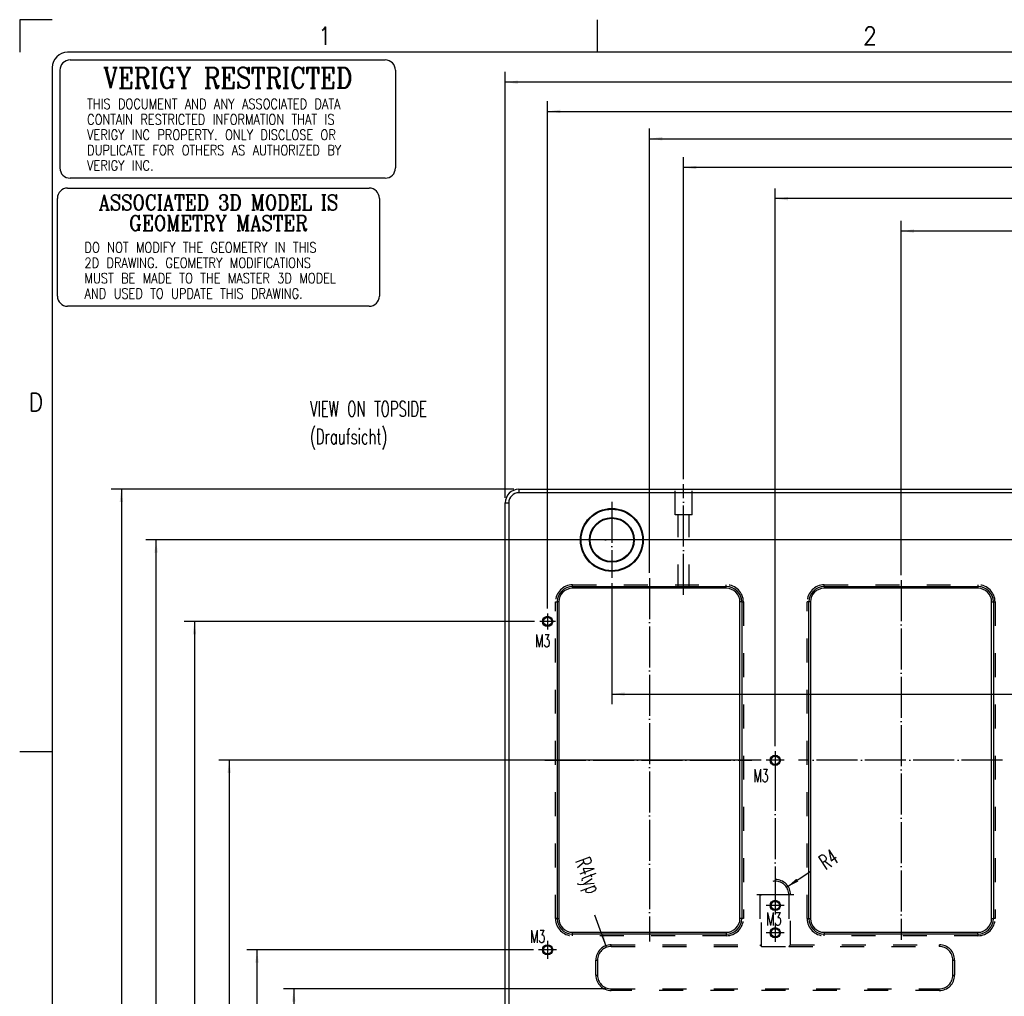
# Model space of a CAD drawing. Header units: inches. Extents: x -429 to 435, y -270 to 288.
# Tile 9 of 20: x -429 to -237, y 98 to 288. Entities that reach past the tile are written whole.
import ezdxf

# ---------------------------------------------------------------- set-up
doc = ezdxf.new("R2010")
doc.units = ezdxf.units.IN
doc.linetypes.add('DASHED', pattern=[15, 7, -8])
doc.linetypes.add('DOT_CENTER', pattern=[14, 12, -1, 0, -1])
doc.layers.add('1', color=7, linetype='Continuous')
doc.styles.add('CONVERTER_12', font='txt.shx', dxfattribs={"width": 0.63})
doc.styles.add('CONVERTER_13', font='txt.shx', dxfattribs={"width": 0.9})
doc.styles.add('CONVERTER_18', font='txt.shx', dxfattribs={"width": 0.81})
doc.styles.add('CONVERTER_20', font='complex.shx', dxfattribs={"width": 0.855})
doc.dimstyles.new('ME10_DIM_58', dxfattribs={"dimtxt": 4.5, "dimasz": 3.75, "dimexe": 3, "dimexo": 1.5, "dimgap": 1.5, "dimtad": 0, "dimdsep": 46, "dimtxsty": 'CONVERTER_12', "dimsah": 1, "dimcen": 0.09, "dimclrd": 3, "dimclre": 3, "dimclrt": 3, "dimadec": 0, "dimazin": 0, "dimtfac": 1, "dimtdec": 4, "dimtix": 1, "dimtmove": 0, "dimatfit": 3, "dimfxl": 1, "dimtolj": 1, "dimtzin": 0, "dimarcsym": 0})
doc.dimstyles.new('ME10_DIM_63', dxfattribs={"dimtxt": 4.5, "dimasz": 3.75, "dimexe": 3, "dimexo": 1.5, "dimgap": 1.5, "dimtad": 0, "dimdsep": 46, "dimtxsty": 'CONVERTER_12', "dimsah": 1, "dimcen": 0.09, "dimclrd": 3, "dimclre": 3, "dimclrt": 3, "dimadec": 0, "dimazin": 0, "dimtfac": 1, "dimtdec": 4, "dimtix": 1, "dimtmove": 0, "dimatfit": 3, "dimfxl": 1, "dimtolj": 1, "dimtzin": 0, "dimarcsym": 0})
doc.dimstyles.new('ME10_DIM_64', dxfattribs={"dimtxt": 4.5, "dimasz": 3.75, "dimexe": 3, "dimexo": 1.5, "dimgap": 1.5, "dimtad": 0, "dimdsep": 46, "dimtxsty": 'CONVERTER_12', "dimsah": 1, "dimcen": 0.09, "dimclrd": 3, "dimclre": 3, "dimclrt": 3, "dimadec": 0, "dimazin": 0, "dimtol": 1, "dimtp": 0.05, "dimtm": 0.05, "dimtfac": 0.7, "dimtdec": 0, "dimtix": 1, "dimtmove": 0, "dimatfit": 3, "dimfxl": 1, "dimtolj": 1, "dimtzin": 0, "dimarcsym": 0})
doc.dimstyles.new('ME10_DIM_65', dxfattribs={"dimtxt": 4.5, "dimasz": 3.75, "dimexe": 3, "dimexo": 1.5, "dimgap": 1.5, "dimtad": 0, "dimdsep": 46, "dimtxsty": 'CONVERTER_12', "dimsah": 1, "dimcen": 0.09, "dimclrd": 3, "dimclre": 3, "dimclrt": 3, "dimadec": 0, "dimazin": 0, "dimtfac": 1, "dimtdec": 4, "dimtix": 1, "dimtmove": 0, "dimatfit": 3, "dimfxl": 1, "dimtolj": 1, "dimtzin": 0, "dimarcsym": 0})
doc.dimstyles.new('ME10_DIM_66', dxfattribs={"dimtxt": 4.5, "dimasz": 3.75, "dimexe": 3, "dimexo": 1.5, "dimgap": 1.5, "dimtad": 0, "dimdsep": 46, "dimtxsty": 'CONVERTER_12', "dimsah": 1, "dimcen": 0.09, "dimclrd": 3, "dimclre": 3, "dimclrt": 3, "dimadec": 0, "dimazin": 0, "dimtfac": 1, "dimtdec": 4, "dimtix": 1, "dimtmove": 0, "dimatfit": 3, "dimfxl": 1, "dimtolj": 1, "dimtzin": 0, "dimarcsym": 0})
doc.dimstyles.new('ME10_DIM_67', dxfattribs={"dimtxt": 4.5, "dimasz": 3.75, "dimexe": 3, "dimexo": 1.5, "dimgap": 1.5, "dimtad": 0, "dimdsep": 46, "dimtxsty": 'CONVERTER_12', "dimsah": 1, "dimcen": 0.09, "dimclrd": 3, "dimclre": 3, "dimclrt": 3, "dimadec": 0, "dimazin": 0, "dimtol": 1, "dimtp": 0.05, "dimtm": 0.05, "dimtfac": 0.7, "dimtdec": 0, "dimtix": 1, "dimtmove": 0, "dimatfit": 3, "dimfxl": 1, "dimtolj": 1, "dimtzin": 0, "dimarcsym": 0})
doc.dimstyles.new('ME10_DIM_68', dxfattribs={"dimtxt": 4.5, "dimasz": 3.75, "dimexe": 3, "dimexo": 1.5, "dimgap": 1.5, "dimtad": 0, "dimdsep": 46, "dimtxsty": 'CONVERTER_12', "dimsah": 1, "dimcen": 0.09, "dimclrd": 3, "dimclre": 3, "dimclrt": 3, "dimadec": 0, "dimazin": 0, "dimtfac": 1, "dimtdec": 4, "dimtix": 1, "dimtmove": 0, "dimatfit": 3, "dimfxl": 1, "dimtolj": 1, "dimtzin": 0, "dimarcsym": 0})
doc.dimstyles.new('ME10_DIM_81', dxfattribs={"dimtxt": 4.5, "dimasz": 3.75, "dimexe": 3, "dimexo": 1.5, "dimgap": 1.5, "dimtad": 0, "dimdsep": 46, "dimtxsty": 'CONVERTER_12', "dimsah": 1, "dimcen": 0.09, "dimclrd": 3, "dimclre": 3, "dimclrt": 3, "dimadec": 0, "dimazin": 0, "dimtfac": 1, "dimtdec": 4, "dimtix": 1, "dimtmove": 0, "dimatfit": 3, "dimfxl": 1, "dimtolj": 1, "dimtzin": 0, "dimarcsym": 0})
doc.dimstyles.new('ME10_DIM_82', dxfattribs={"dimtxt": 4.5, "dimasz": 3.75, "dimexe": 3, "dimexo": 1.5, "dimgap": 1.5, "dimtad": 0, "dimdsep": 46, "dimtxsty": 'CONVERTER_12', "dimsah": 1, "dimcen": 0.09, "dimclrd": 3, "dimclre": 3, "dimclrt": 3, "dimadec": 0, "dimazin": 0, "dimtol": 1, "dimtp": 0.05, "dimtm": 0.05, "dimtfac": 0.7, "dimtdec": 0, "dimtix": 1, "dimtmove": 0, "dimatfit": 3, "dimfxl": 1, "dimtolj": 1, "dimtzin": 0, "dimarcsym": 0})
doc.dimstyles.new('ME10_DIM_83', dxfattribs={"dimtxt": 4.5, "dimasz": 3.75, "dimexe": 3, "dimexo": 1.5, "dimgap": 1.5, "dimtad": 0, "dimdsep": 46, "dimtxsty": 'CONVERTER_12', "dimsah": 1, "dimcen": 0.09, "dimclrd": 3, "dimclre": 3, "dimclrt": 3, "dimadec": 0, "dimazin": 0, "dimtol": 1, "dimtp": 0.05, "dimtm": 0.05, "dimtfac": 0.7, "dimtdec": 0, "dimtix": 1, "dimtmove": 0, "dimatfit": 3, "dimfxl": 1, "dimtolj": 1, "dimtzin": 0, "dimarcsym": 0})
doc.dimstyles.new('ME10_DIM_84', dxfattribs={"dimtxt": 4.5, "dimasz": 3.75, "dimexe": 3, "dimexo": 1.5, "dimgap": 1.5, "dimtad": 0, "dimdsep": 46, "dimtxsty": 'CONVERTER_12', "dimsah": 1, "dimcen": 0.09, "dimclrd": 3, "dimclre": 3, "dimclrt": 3, "dimadec": 0, "dimazin": 0, "dimtol": 1, "dimtp": 0.05, "dimtm": 0.05, "dimtfac": 0.7, "dimtdec": 0, "dimtix": 1, "dimtmove": 0, "dimatfit": 3, "dimfxl": 1, "dimtolj": 1, "dimtzin": 0, "dimarcsym": 0})
doc.dimstyles.new('ME10_DIM_85', dxfattribs={"dimtxt": 4.5, "dimasz": 3.75, "dimexe": 3, "dimexo": 1.5, "dimgap": 1.5, "dimtad": 0, "dimdsep": 46, "dimtxsty": 'CONVERTER_12', "dimsah": 1, "dimcen": 0.09, "dimclrd": 3, "dimclre": 3, "dimclrt": 3, "dimadec": 0, "dimazin": 0, "dimtol": 1, "dimtp": 0.05, "dimtm": 0.05, "dimtfac": 0.7, "dimtdec": 0, "dimtix": 1, "dimtmove": 0, "dimatfit": 3, "dimfxl": 1, "dimtolj": 1, "dimtzin": 0, "dimarcsym": 0})
doc.dimstyles.new('ME10_DIM_86', dxfattribs={"dimtxt": 4.5, "dimasz": 3.75, "dimexe": 3, "dimexo": 1.5, "dimgap": 1.5, "dimtad": 0, "dimdsep": 46, "dimtxsty": 'CONVERTER_12', "dimsah": 1, "dimcen": 0.09, "dimclrd": 3, "dimclre": 3, "dimclrt": 3, "dimadec": 0, "dimazin": 0, "dimtfac": 1, "dimtdec": 4, "dimtix": 1, "dimtmove": 0, "dimatfit": 3, "dimfxl": 1, "dimtolj": 1, "dimtzin": 0, "dimarcsym": 0})

# ---------------------------------------------------------------- blocks, each defined once
blk = doc.blocks.new('E7018-24196_large_stiffener__35', base_point=(-501, -178.3))
at = {"color": 1, "linetype": 'Continuous'}
for p, q in [((-497, 295.3), (-497, 294.3)), ((-501, 291.3), (-500, 291.3)), ((-481.31, 266.32), (-481.31, 266.82)), ((-436.31, 266.32), (-436.31, 266.82)), ((-407.65, 266.82), (-407.65, 266.32)), ((-362.65, 266.82), (-362.65, 266.32)), ((-485.31, 262.32), (-485.81, 262.32)), ((-431.81, 262.32), (-432.31, 262.32)), ((-411.65, 262.32), (-412.15, 262.32)), ((-358.65, 262.32), (-358.15, 262.32)), ((-485.81, 169.64), (-485.31, 169.64)), ((-431.81, 169.64), (-432.31, 169.64)), ((-412.15, 169.64), (-411.65, 169.64)), ((-358.65, 169.64), (-358.15, 169.64)), ((-481.31, 165.14), (-481.31, 165.64)), ((-436.31, 165.64), (-436.31, 165.14)), ((-407.65, 165.64), (-407.65, 165.14)), ((-362.65, 165.14), (-362.65, 165.64))]:
    blk.add_line(p, q, dxfattribs=at)
at = {"color": 7, "linetype": 'Continuous'}
for p, q in [((-497, 295.3), (-451.31, 295.3)), ((95, 294.3), (-497, 294.3)), ((-451.31, 295.3), (-446.31, 295.3)), ((-446.31, 295.3), (-313.99, 295.3)), ((-501, 128.5), (-501, 291.3)), ((-500, 291.3), (-500, 128.5)), ((-481.31, 266.82), (-436.31, 266.82)), ((-450.41, 266.32), (-481.31, 266.32)), ((-447.21, 266.32), (-450.41, 266.32)), ((-436.31, 266.32), (-447.21, 266.32)), ((-407.65, 266.82), (-362.65, 266.82)), ((-362.65, 266.32), (-407.65, 266.32)), ((-485.81, 262.32), (-485.81, 169.64)), ((-485.31, 262.32), (-485.31, 169.64)), ((-432.31, 169.64), (-432.31, 262.32)), ((-431.81, 262.32), (-431.81, 169.64)), ((-412.15, 169.64), (-412.15, 262.32)), ((-411.65, 262.32), (-411.65, 169.64)), ((-358.65, 169.64), (-358.65, 262.32)), ((-358.15, 262.32), (-358.15, 169.64)), ((-481.31, 165.64), (-436.31, 165.64)), ((-436.31, 165.14), (-481.31, 165.14)), ((-407.65, 165.64), (-362.65, 165.64)), ((-362.65, 165.14), (-407.65, 165.14))]:
    blk.add_line(p, q, dxfattribs=at)
at = {"color": 3, "linetype": 'DASHED'}
for p, q in [((-451.31, 287.8), (-451.31, 295.3)), ((-446.31, 287.8), (-446.31, 295.3)), ((-450.41, 287.8), (-451.31, 287.8)), ((-447.21, 287.8), (-450.41, 287.8)), ((-450.41, 266.32), (-450.41, 287.8)), ((-446.31, 287.8), (-447.21, 287.8)), ((-447.21, 266.32), (-447.21, 287.8)), ((-481.31, 266.82), (-481.31, 267.32)), ((-481.31, 267.32), (-436.31, 267.32)), ((-436.31, 266.82), (-436.31, 267.32)), ((-407.65, 266.82), (-407.65, 267.32)), ((-407.65, 267.32), (-362.65, 267.32)), ((-362.65, 267.32), (-362.65, 266.82)), ((-486.31, 169.64), (-486.31, 262.32)), ((-486.31, 262.32), (-485.81, 262.32)), ((-431.81, 262.32), (-431.31, 262.32)), ((-431.31, 262.32), (-431.31, 169.64)), ((-412.15, 262.32), (-412.65, 262.32)), ((-412.65, 169.64), (-412.65, 262.32)), ((-358.15, 262.32), (-357.65, 262.32)), ((-357.65, 262.32), (-357.65, 169.64)), ((-426.48, 176.6), (-425.98, 176.6)), ((-426.48, 176.6), (-426.48, 162)), ((-425.98, 161.5), (-425.98, 176.6)), ((-417.48, 176.6), (-417.98, 176.6)), ((-417.98, 176.6), (-417.98, 161.5)), ((-417.48, 162), (-417.48, 176.6)), ((-485.81, 169.64), (-486.31, 169.64)), ((-431.31, 169.64), (-431.81, 169.64)), ((-412.65, 169.64), (-412.15, 169.64)), ((-357.65, 169.64), (-358.15, 169.64)), ((-481.31, 164.64), (-481.31, 165.14)), ((-436.31, 164.64), (-481.31, 164.64)), ((-436.31, 165.14), (-436.31, 164.64)), ((-407.65, 164.64), (-407.65, 165.14)), ((-362.65, 164.64), (-407.65, 164.64)), ((-362.65, 165.14), (-362.65, 164.64)), ((-469.98, 161.5), (-469.98, 162)), ((-469.98, 162), (-426.48, 162)), ((-469.98, 161.5), (-425.98, 161.5)), ((-426.48, 162), (-425.98, 161.5)), ((-425.98, 161.5), (-417.98, 161.5)), ((-417.48, 162), (-417.98, 161.5)), ((-417.98, 161.5), (-373.98, 161.5)), ((-417.48, 162), (-373.98, 162)), ((-373.98, 162), (-373.98, 161.5)), ((-474.48, 153.1), (-474.48, 157.5)), ((-474.48, 157.5), (-473.98, 157.5)), ((-473.98, 157.5), (-473.98, 153.1)), ((-369.98, 157.5), (-369.48, 157.5)), ((-369.98, 153.1), (-369.98, 157.5)), ((-369.48, 157.5), (-369.48, 153.1)), ((-474.48, 153.1), (-473.98, 153.1)), ((-369.98, 153.1), (-369.48, 153.1)), ((-469.98, 149.1), (-469.98, 148.6)), ((-469.98, 149.1), (-373.98, 149.1)), ((-373.98, 148.6), (-469.98, 148.6)), ((-373.98, 148.6), (-373.98, 149.1))]:
    blk.add_line(p, q, dxfattribs=at)
at = {"color": 7, "linetype": 'Continuous'}
for centre, radius in [((-469.81, 280.47), 9.2), ((-469.81, 280.47), 9), ((-469.81, 280.47), 6.55), ((-469.81, 280.47), 6.35), ((-488.61, 256.62), 1.5), ((-488.61, 256.62), 1.2), ((-421.98, 215.98), 1.5), ((-421.98, 215.98), 1.2), ((-421.98, 173.5), 1.5), ((-421.98, 173.5), 1.2), ((-421.98, 165.5), 1.5), ((-421.98, 165.5), 1.2), ((-488.61, 160.5), 1.5), ((-488.61, 160.5), 1.2)]:
    blk.add_circle(centre, radius, dxfattribs=at)
for centre, radius, start, end in [((-497, 291.3), 4, 90, 180), ((-497, 291.3), 3, 90, 180), ((-481.31, 262.32), 4.5, 90, 180), ((-481.31, 262.32), 4, 90, 180), ((-436.31, 262.32), 4.5, 0, 90), ((-436.31, 262.32), 4, 0, 90), ((-407.65, 262.32), 4.5, 90, 180), ((-407.65, 262.32), 4, 90, 180), ((-362.65, 262.32), 4.5, 0, 90), ((-362.65, 262.32), 4, 0, 90), ((-481.31, 169.64), 4.5, 180, 270), ((-481.31, 169.64), 4, 180, 270), ((-436.31, 169.64), 4.5, 270, 0), ((-436.31, 169.64), 4, 270, 0), ((-407.65, 169.64), 4.5, 180, 270), ((-407.65, 169.64), 4, 180, 270), ((-362.65, 169.64), 4.5, 270, 0), ((-362.65, 169.64), 4, 270, 360)]:
    blk.add_arc(centre, radius, start, end, dxfattribs=at)
at = {"color": 3, "linetype": 'DASHED'}
for centre, radius, start, end in [((-481.31, 262.32), 5, 90, 180), ((-436.31, 262.32), 5, 0, 90), ((-407.65, 262.32), 5, 90, 180), ((-362.65, 262.32), 5, 0, 90), ((-421.98, 176.6), 4.5, 0, 180), ((-421.98, 176.6), 4, 0, 180), ((-481.31, 169.64), 5, 180, 270), ((-436.31, 169.64), 5, 270, 0), ((-407.65, 169.64), 5, 180, 270), ((-362.65, 169.64), 5, 270, 0), ((-469.98, 157.5), 4.5, 90, 180), ((-469.98, 157.5), 4, 90, 180), ((-373.98, 157.5), 4.5, 0, 90), ((-373.98, 157.5), 4, 0, 90), ((-469.98, 153.1), 4.5, 180, 270), ((-469.98, 153.1), 4, 180, 270), ((-373.98, 153.1), 4.5, 270, 0), ((-373.98, 153.1), 4, 270, 0)]:
    blk.add_arc(centre, radius, start, end, dxfattribs=at)
at = {"layer": '1', "color": 1, "linetype": 'DOT_CENTER'}
for p, q in [((-448.81, 264.41), (-448.81, 296.8)), ((-469.81, 291.59), (-469.81, 269.35)), ((-458.69, 280.47), (-480.93, 280.47)), ((-458.81, 269.32), (-458.81, 162.95)), ((-385.15, 268.67), (-385.15, 163.42)), ((-486.29, 256.62), (-490.93, 256.62)), ((-488.61, 258.94), (-488.61, 254.3)), ((-421.98, 218.63), (-421.98, 213.33)), ((-489.41, 215.98), (-428.86, 215.98)), ((-419.33, 215.98), (-424.63, 215.98)), ((-355.45, 215.98), (-415.19, 215.98)), ((-421.98, 213.15), (-421.98, 171.2)), ((-416.58, 176.6), (-427.38, 176.6)), ((-421.98, 176.15), (-421.98, 170.85)), ((-419.33, 173.5), (-424.63, 173.5)), ((-421.98, 168.15), (-421.98, 162.85)), ((-419.33, 165.5), (-424.63, 165.5)), ((-488.61, 163.15), (-488.61, 157.85)), ((-485.96, 160.5), (-491.26, 160.5))]:
    blk.add_line(p, q, dxfattribs=at)
blk = doc.blocks.new('*D97')
at = {"layer": '1', "color": 3, "linetype": 'Continuous'}
for p, q in [((-201, 301.38), (-201, 232.37)), ((-469.81, 267.85), (-469.81, 232.37)), ((-469.81, 235.37), (-235.38, 235.37)), ((-218.99, 235.37), (-201, 235.37))]:
    blk.add_line(p, q, dxfattribs=at)
at = {"layer": '1', "color": 3}
for points in [[(-466.06, 235.86), (-466.06, 234.87), (-469.81, 235.37)], [(-204.75, 234.87), (-204.75, 235.86), (-201, 235.37)]]:
    blk.add_solid(points, dxfattribs=at)
at = {"layer": '1', "color": 3, "insert": (-233.88, 233.34), "char_height": 4.5, "attachment_point": 7, "rotation": 0.0001, "line_spacing_factor": 0.60024, "style": 'CONVERTER_12'}
blk.add_mtext('268,81', dxfattribs=at)
blk = doc.blocks.new('*D102')
at = {"layer": '1', "color": 3, "linetype": 'Continuous'}
for p, q in [((-385.15, 270.17), (-385.15, 373.87)), ((-16.85, 271.02), (-16.85, 373.87)), ((-206, 370.87), (-385.15, 370.87)), ((-16.85, 370.87), (-191.51, 370.87))]:
    blk.add_line(p, q, dxfattribs=at)
at = {"layer": '1', "color": 3}
for points in [[(-381.4, 371.36), (-381.4, 370.37), (-385.15, 370.87)], [(-20.6, 370.37), (-20.6, 371.36), (-16.85, 370.87)]]:
    blk.add_solid(points, dxfattribs=at)
at = {"layer": '1', "color": 3, "insert": (-204.5, 368.84), "char_height": 4.5, "attachment_point": 7, "rotation": 0.0001, "line_spacing_factor": 0.60024, "style": 'CONVERTER_12'}
blk.add_mtext('368,3', dxfattribs=at)
blk = doc.blocks.new('*D103')
at = {"layer": '1', "color": 3, "linetype": 'Continuous'}
for p, q in [((-421.98, 220.13), (-421.98, 383.35)), ((19.98, 219.8), (19.98, 383.35)), ((-212.34, 380.35), (-421.98, 380.35)), ((19.98, 380.35), (-186.09, 380.35))]:
    blk.add_line(p, q, dxfattribs=at)
at = {"layer": '1', "color": 3}
for points in [[(-418.23, 380.84), (-418.23, 379.85), (-421.98, 380.35)], [(16.23, 379.85), (16.23, 380.84), (19.98, 380.35)]]:
    blk.add_solid(points, dxfattribs=at)
at = {"layer": '1', "color": 3, "insert": (-210.84, 378.32), "char_height": 4.5, "attachment_point": 7, "rotation": 0.0001, "line_spacing_factor": 0.60024, "style": 'CONVERTER_12'}
blk.add_mtext('\\C3;441,96\\C3;\\H3.15;{\\Fgdt;`}0,05', dxfattribs=at)
blk = doc.blocks.new('*D104')
at = {"layer": '1', "color": 3, "linetype": 'Continuous'}
for p, q in [((-448.81, 298.3), (-448.81, 392.47)), ((46.81, 307.81), (46.81, 392.47)), ((-207.72, 389.47), (-448.81, 389.47)), ((46.81, 389.47), (-190.39, 389.47))]:
    blk.add_line(p, q, dxfattribs=at)
at = {"layer": '1', "color": 3}
for points in [[(-445.06, 389.97), (-445.06, 388.98), (-448.81, 389.47)], [(43.06, 388.98), (43.06, 389.97), (46.81, 389.47)]]:
    blk.add_solid(points, dxfattribs=at)
at = {"layer": '1', "color": 3, "insert": (-206.22, 387.45), "char_height": 4.5, "attachment_point": 7, "rotation": 0.0001, "line_spacing_factor": 0.60024, "style": 'CONVERTER_12'}
blk.add_mtext('495,62', dxfattribs=at)
blk = doc.blocks.new('*D105')
at = {"layer": '1', "color": 3, "linetype": 'Continuous'}
for p, q in [((-458.81, 270.82), (-458.81, 400.9)), ((56.81, 270.03), (56.81, 400.9)), ((-458.81, 397.9), (-207.95, 397.9)), ((-191.56, 397.9), (56.81, 397.9))]:
    blk.add_line(p, q, dxfattribs=at)
at = {"layer": '1', "color": 3}
for points in [[(-455.06, 398.39), (-455.06, 397.4), (-458.81, 397.9)], [(53.06, 397.4), (53.06, 398.39), (56.81, 397.9)]]:
    blk.add_solid(points, dxfattribs=at)
at = {"layer": '1', "color": 3, "insert": (-206.45, 395.87), "char_height": 4.5, "attachment_point": 7, "rotation": 0.0001, "line_spacing_factor": 0.60024, "style": 'CONVERTER_12'}
blk.add_mtext('515,62', dxfattribs=at)
blk = doc.blocks.new('*D106')
at = {"layer": '1', "color": 3, "linetype": 'Continuous'}
for p, q in [((-488.61, 260.44), (-488.61, 408.89)), ((86.61, 260.77), (86.61, 408.89)), ((-488.61, 405.89), (-212.3, 405.89)), ((-185.11, 405.89), (86.61, 405.89))]:
    blk.add_line(p, q, dxfattribs=at)
at = {"layer": '1', "color": 3}
for points in [[(-484.86, 406.38), (-484.86, 405.39), (-488.61, 405.89)], [(82.86, 405.39), (82.86, 406.38), (86.61, 405.89)]]:
    blk.add_solid(points, dxfattribs=at)
at = {"layer": '1', "color": 3, "insert": (-210.8, 403.86), "char_height": 4.5, "attachment_point": 7, "rotation": 0.0001, "line_spacing_factor": 0.60024, "style": 'CONVERTER_12'}
blk.add_mtext('\\C3;575,22\\C3;\\H3.15;{\\Fgdt;`}0,05', dxfattribs=at)
blk = doc.blocks.new('*D107')
at = {"layer": '1', "color": 3, "linetype": 'Continuous'}
for p, q in [((-501, 292.8), (-501, 417.44)), ((99, 292.8), (99, 417.44)), ((-207.49, 414.44), (-501, 414.44)), ((99, 414.44), (-196.93, 414.44))]:
    blk.add_line(p, q, dxfattribs=at)
at = {"layer": '1', "color": 3}
for points in [[(-497.25, 414.93), (-497.25, 413.95), (-501, 414.44)], [(95.25, 413.95), (95.25, 414.93), (99, 414.44)]]:
    blk.add_solid(points, dxfattribs=at)
at = {"layer": '1', "color": 3, "insert": (-205.99, 412.19), "char_height": 4.5, "attachment_point": 7, "rotation": 0.0001, "line_spacing_factor": 0.60024, "style": 'CONVERTER_12'}
blk.add_mtext('600', dxfattribs=at)
blk = doc.blocks.new('*D120')
at = {"layer": '1', "color": 3, "linetype": 'Continuous'}
for p, q in [((-471.48, 149.1), (-565.9, 149.1)), ((-562.9, 149.1), (-562.9, 65.15)), ((-562.9, 52.54), (-562.9, -32.1)), ((-471.48, -32.1), (-565.9, -32.1))]:
    blk.add_line(p, q, dxfattribs=at)
at = {"layer": '1', "color": 3}
for points in [[(-562.41, 145.35), (-563.39, 145.35), (-562.9, 149.1)], [(-563.39, -28.35), (-562.41, -28.35), (-562.9, -32.1)]]:
    blk.add_solid(points, dxfattribs=at)
at = {"layer": '1', "color": 3, "insert": (-560.87, 54.04), "char_height": 4.5, "attachment_point": 7, "rotation": 90, "line_spacing_factor": 0.60024, "style": 'CONVERTER_12'}
blk.add_mtext('181,2', dxfattribs=at)
blk = doc.blocks.new('*D121')
at = {"layer": '1', "color": 3, "linetype": 'Continuous'}
for p, q in [((-492.76, 160.5), (-576.66, 160.5)), ((-573.66, 69.5), (-573.66, 160.5)), ((-573.66, -43.5), (-573.66, 49.08)), ((-492.76, -43.5), (-576.66, -43.5))]:
    blk.add_line(p, q, dxfattribs=at)
at = {"layer": '1', "color": 3}
for points in [[(-573.17, 156.75), (-574.15, 156.75), (-573.66, 160.5)], [(-574.15, -39.75), (-573.17, -39.75), (-573.66, -43.5)]]:
    blk.add_solid(points, dxfattribs=at)
at = {"layer": '1', "color": 3, "insert": (-571.41, 50.58), "char_height": 4.5, "attachment_point": 7, "rotation": 90, "line_spacing_factor": 0.60024, "style": 'CONVERTER_12'}
blk.add_mtext('\\C3;204\\C3;\\H3.15;{\\Fgdt;`}0,05', dxfattribs=at)
blk = doc.blocks.new('*D122')
at = {"layer": '1', "color": 3, "linetype": 'Continuous'}
for p, q in [((-492.43, 256.62), (-594.97, 256.62)), ((-591.97, 256.62), (-591.97, 75.47)), ((-591.97, 48.28), (-591.97, -139.62)), ((-492.76, -139.62), (-594.97, -139.62))]:
    blk.add_line(p, q, dxfattribs=at)
at = {"layer": '1', "color": 3}
for points in [[(-591.47, 252.87), (-592.46, 252.87), (-591.97, 256.62)], [(-592.46, -135.87), (-591.47, -135.87), (-591.97, -139.62)]]:
    blk.add_solid(points, dxfattribs=at)
at = {"layer": '1', "color": 3, "insert": (-589.94, 49.78), "char_height": 4.5, "attachment_point": 7, "rotation": 90, "line_spacing_factor": 0.60024, "style": 'CONVERTER_12'}
blk.add_mtext('\\C3;396,24\\C3;\\H3.15;{\\Fgdt;`}0,05', dxfattribs=at)
blk = doc.blocks.new('*D123')
at = {"layer": '1', "color": 3, "linetype": 'Continuous'}
for p, q in [((-288.71, 280.47), (-606.2, 280.47)), ((-603.2, 76.57), (-603.2, 280.47)), ((-603.2, -163.47), (-603.2, 49.38)), ((-215.05, -163.47), (-606.2, -163.47))]:
    blk.add_line(p, q, dxfattribs=at)
at = {"layer": '1', "color": 3}
for points in [[(-602.71, 276.72), (-603.7, 276.72), (-603.2, 280.47)], [(-603.7, -159.72), (-602.71, -159.72), (-603.2, -163.47)]]:
    blk.add_solid(points, dxfattribs=at)
at = {"layer": '1', "color": 3, "insert": (-601.18, 50.88), "char_height": 4.5, "attachment_point": 7, "rotation": 90, "line_spacing_factor": 0.60024, "style": 'CONVERTER_12'}
blk.add_mtext('\\C3;443,94\\C3;\\H3.15;{\\Fgdt;`}0,05', dxfattribs=at)
blk = doc.blocks.new('*D124')
at = {"layer": '1', "color": 3, "linetype": 'Continuous'}
for p, q in [((-426.13, 215.98), (-584.8, 215.98)), ((-581.8, 215.98), (-581.8, 75.11)), ((-581.8, 48.87), (-581.8, -98.98)), ((-426.13, -98.98), (-584.8, -98.98))]:
    blk.add_line(p, q, dxfattribs=at)
at = {"layer": '1', "color": 3}
for points in [[(-581.31, 212.23), (-582.3, 212.23), (-581.8, 215.98)], [(-582.3, -95.23), (-581.31, -95.23), (-581.8, -98.98)]]:
    blk.add_solid(points, dxfattribs=at)
at = {"layer": '1', "color": 3, "insert": (-579.78, 50.37), "char_height": 4.5, "attachment_point": 7, "rotation": 90, "line_spacing_factor": 0.60024, "style": 'CONVERTER_12'}
blk.add_mtext('\\C3;314,96\\C3;\\H3.15;{\\Fgdt;`}0,05', dxfattribs=at)
blk = doc.blocks.new('*D125')
at = {"layer": '1', "color": 3, "linetype": 'Continuous'}
for p, q in [((-498.5, 295.3), (-616.37, 295.3)), ((-613.37, 295.3), (-613.37, 69.42)), ((-613.37, 54.92), (-613.37, -178.3)), ((-498.5, -178.3), (-616.37, -178.3))]:
    blk.add_line(p, q, dxfattribs=at)
at = {"layer": '1', "color": 3}
for points in [[(-612.88, 291.55), (-613.87, 291.55), (-613.37, 295.3)], [(-613.87, -174.55), (-612.88, -174.55), (-613.37, -178.3)]]:
    blk.add_solid(points, dxfattribs=at)
at = {"layer": '1', "color": 3, "insert": (-611.35, 56.42), "char_height": 4.5, "attachment_point": 7, "rotation": 90, "line_spacing_factor": 0.60024, "style": 'CONVERTER_12'}
blk.add_mtext('473,6', dxfattribs=at)
blk = doc.blocks.new('*D165')
at = {"layer": '1', "color": 3, "linetype": 'Continuous'}
blk.add_line((-471.35, 161.26), (-474.77, 170.66), dxfattribs=at)
at = {"layer": '1', "color": 3}
blk.add_solid([(-473.09, 164.61), (-472.16, 164.95), (-471.35, 161.26)], dxfattribs=at)
at = {"layer": '1', "color": 3, "insert": (-482.9, 188.43), "char_height": 4.5, "attachment_point": 7, "rotation": 289.9859, "line_spacing_factor": 0.60024, "style": 'CONVERTER_12'}
blk.add_mtext('\\C3; R\\C3;4\\C3;typ', dxfattribs=at)
blk = doc.blocks.new('*D166')
at = {"layer": '1', "color": 3, "linetype": 'Continuous'}
blk.add_line((-418.65, 178.82), (-411.52, 183.58), dxfattribs=at)
at = {"layer": '1', "color": 3}
blk.add_solid([(-415.81, 181.31), (-415.26, 180.49), (-418.65, 178.82)], dxfattribs=at)
at = {"layer": '1', "color": 3, "insert": (-409.36, 182.31), "char_height": 4.5, "attachment_point": 7, "rotation": 33.6937, "line_spacing_factor": 0.60024, "style": 'CONVERTER_12'}
blk.add_mtext('\\C3; R\\C3;4', dxfattribs=at)
blk = doc.blocks.new('3D_Stamp', base_point=(-349.07, 275.23))
at = {"layer": '1', "color": 7, "linetype": 'Continuous'}
for p, q in [((-419.4, 255.63), (-360.57, 255.63)), ((-421.4, 234.56), (-421.4, 253.63)), ((-358.57, 253.63), (-358.57, 234.56)), ((-360.57, 232.56), (-419.4, 232.56))]:
    blk.add_line(p, q, dxfattribs=at)
for centre, start, end in [((-419.4, 253.63), 90, 180), ((-360.57, 253.63), 0, 90), ((-419.4, 234.56), 180, 270), ((-360.57, 234.56), 270, 0)]:
    blk.add_arc(centre, 2, start, end, dxfattribs=at)
at = {"color": 4}
for s, insert, char_height, attachment_point, line_spacing_factor, style in [('ASSOCIATED 3D MODEL IS', (-389.98, 252.82), 3, 5, 0.780312, 'CONVERTER_20'), ('DO NOT MODIFY THE GEOMETRY IN THIS \\P2D DRAWING. GEOMETRY MODIFICATIONS\\PMUST BE MADE TO THE MASTER 3D MODEL \\PAND USED TO UPDATE THIS DRAWING.', (-416.1, 245.05), 2, 1, 0.90036, 'CONVERTER_18')]:
    blk.add_mtext(s, dxfattribs=dict(at, insert=insert, char_height=char_height, attachment_point=attachment_point, line_spacing_factor=line_spacing_factor, style=style))
at = {"layer": '1', "color": 4, "insert": (-389.98, 248.81), "char_height": 3, "attachment_point": 5, "line_spacing_factor": 0.780312, "style": 'CONVERTER_20'}
blk.add_mtext('GEOMETRY MASTER', dxfattribs=at)
blk = doc.blocks.new('Security_Stamp', base_point=(-417.85, 289.72))
at = {"layer": '1', "color": 7, "linetype": 'Continuous'}
for p, q in [((-418.9, 280.63), (-357.43, 280.63)), ((-420.9, 278.63), (-420.9, 259.56)), ((-355.43, 278.63), (-355.43, 259.56)), ((-357.43, 257.56), (-418.9, 257.56))]:
    blk.add_line(p, q, dxfattribs=at)
for centre, start, end in [((-418.9, 278.63), 90, 180), ((-357.43, 278.63), 0, 90), ((-418.9, 259.56), 180, 270), ((-357.43, 259.56), 270, 0)]:
    blk.add_arc(centre, 2, start, end, dxfattribs=at)
at = {"color": 4}
for s, insert, char_height, attachment_point, line_spacing_factor, style in [('VERIGY RESTRICTED', (-388.16, 277.13), 4, 5, 1.020408, 'CONVERTER_20'), ('THIS DOCUMENT AND ANY ASSOCIATED DATA\\PCONTAIN RESTRICTED INFORMATION THAT IS\\PVERIGY INC PROPERTY. ONLY DISCLOSE OR\\PDUPLICATE FOR OTHERS AS AUTHORIZED BY \\PVERIGY INC.', (-415.59, 273.04), 2, 1, 0.90036, 'CONVERTER_18')]:
    blk.add_mtext(s, dxfattribs=dict(at, insert=insert, char_height=char_height, attachment_point=attachment_point, line_spacing_factor=line_spacing_factor, style=style))
blk = doc.blocks.new('Drawing_Grid_Zones', base_point=(-419.35, -254.88))
at = {"layer": '1', "color": 4, "linetype": 'Continuous'}
for p, q in [((-428.75, 288.48), (-428.75, 282.13)), ((-422.4, 288.48), (-428.75, 288.48)), ((-316.04, 288.48), (-316.04, 282.13)), ((-422.4, 145.61), (-428.75, 145.61))]:
    blk.add_line(p, q, dxfattribs=at)
at = {"layer": '1', "color": 4, "char_height": 3.5, "attachment_point": 5, "line_spacing_factor": 1.080432, "style": 'CONVERTER_13'}
for s, insert in [('1', (-369.22, 285.31)), ('2', (-262.85, 285.31)), ('D', (-425.57, 213.87))]:
    blk.add_mtext(s, dxfattribs=dict(at, insert=insert))
blk = doc.blocks.new('D_Size_Verigy_Frame', base_point=(-419.35, -254.88))
at = {"layer": '1', "color": 7, "linetype": 'Continuous'}
for p, q in [((425.5, 282.13), (-419.4, 282.13)), ((-422.4, 279.13), (-422.4, -260.97))]:
    blk.add_line(p, q, dxfattribs=at)
blk.add_arc((-419.4, 279.13), 3, 90, 180, dxfattribs=at)
for name, p in [('Security_Stamp', (-417.85, 289.72)), ('3D_Stamp', (-349.07, 275.23))]:
    blk.add_blockref(name, p)
at = {"layer": '1'}
blk.add_blockref('Drawing_Grid_Zones', (-419.35, -254.88), dxfattribs=at)
blk = doc.blocks.new('front1', base_point=(-201, 58.5))
blk.add_blockref('E7018-24196_large_stiffener__35', (-501, -178.3))
at = {"layer": '1'}
for name in ['*D165', '*D166']:
    blk.add_blockref(name, (0, 0), dxfattribs=at)
at = {"layer": '1', "color": 1, "style": 'CONVERTER_12', "width": 0.63}
for p in [(-492.274, 249.082), (-428.364, 209.6), (-424.626, 167.672), (-493.727, 162.54)]:
    blk.add_text('M3', height=3.75, dxfattribs=at).set_placement(p)
at = {"layer": '1', "color": 1, "insert": (-558.173, 306.965), "char_height": 4.5, "attachment_point": 7, "line_spacing_factor": 1.080432, "style": 'CONVERTER_12'}
blk.add_mtext('VIEW ON TOPSIDE\\P(Draufsicht)', dxfattribs=at)
at = {"layer": '1'}
for base, p1, p2, dimstyle, picture, middle in [((99, 414.44), (-501, 291.3), (99, 291.3), 'ME10_DIM_68', '*D107', (-202.211, 414.44)), ((-488.61, 405.886), (86.61, 259.27), (-488.61, 258.94), 'ME10_DIM_67', '*D106', (-198.7, 405.886)), ((-458.81, 397.898), (56.81, 268.529), (-458.81, 269.324), 'ME10_DIM_66', '*D105', (-199.753, 397.898)), ((46.81, 389.473), (-448.81, 296.8), (46.81, 306.311), 'ME10_DIM_65', '*D104', (-199.051, 389.473)), ((19.98, 380.346), (-421.98, 218.63), (19.98, 218.3), 'ME10_DIM_64', '*D103', (-199.217, 380.346)), ((-16.85, 370.868), (-385.15, 268.67), (-16.85, 269.515), 'ME10_DIM_63', '*D102', (-198.756, 370.868)), ((-469.81, 235.367), (-201, 302.878), (-469.81, 269.351), 'ME10_DIM_58', '*D97', (-227.187, 235.367))]:
    dim = blk.add_linear_dim(base=base, p1=p1, p2=p2, dimstyle=dimstyle, dxfattribs=at)
    dim.commit()
    dim.dimension.update_dxf_attribs({"geometry": picture, "text_midpoint": middle, "text_rotation": 0.00014})
dim = blk.add_aligned_dim(p1=(-497, -178.3), p2=(-497, 295.3), distance=116.371, dimstyle='ME10_DIM_86', dxfattribs=at)
dim.commit()
dim.dimension.update_dxf_attribs({"geometry": '*D125', "text_midpoint": (-613.371, 62.167), "text_rotation": -90})
for base, p1, p2, dimstyle, picture, middle in [((-603.202, -163.471), (-287.21, 280.471), (-213.55, -163.471), 'ME10_DIM_84', '*D123', (-603.202, 62.974)), ((-591.966, 256.62), (-491.26, -139.62), (-490.93, 256.62), 'ME10_DIM_83', '*D122', (-591.966, 61.875)), ((-581.803, 215.98), (-424.63, -98.98), (-424.63, 215.98), 'ME10_DIM_85', '*D124', (-581.803, 61.989)), ((-573.66, -43.5), (-491.26, 160.5), (-491.26, -43.5), 'ME10_DIM_82', '*D121', (-573.66, 59.291)), ((-562.9, 149.1), (-469.98, -32.1), (-469.98, 149.1), 'ME10_DIM_81', '*D120', (-562.9, 58.842))]:
    dim = blk.add_linear_dim(base=base, p1=p1, p2=p2, angle=90, dimstyle=dimstyle, dxfattribs=at)
    dim.commit()
    dim.dimension.update_dxf_attribs({"geometry": picture, "text_midpoint": middle, "text_rotation": 90})

msp = doc.modelspace()

# ---------------------------------------------------------------- block references
msp.add_blockref('D_Size_Verigy_Frame', (-419.35, -254.88))
at = {"xscale": 0.66666666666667, "yscale": 0.66666666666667, "zscale": 0.66666666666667}
msp.add_blockref('front1', (-134, 39), dxfattribs=at)

doc.saveas('drawing.dxf')
